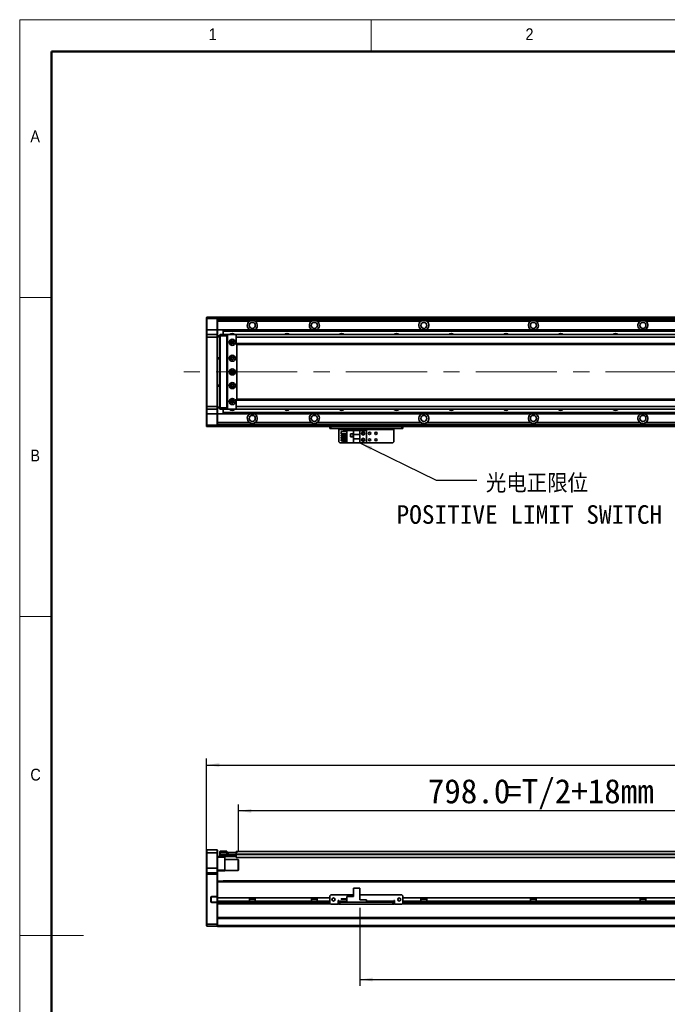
# Model space of a CAD drawing. Header units: millimetres. Extents: x 35 to 2905, y 35 to 2044.
# Tile 2 of 7: x 35 to 745, y 964 to 2044. Entities that reach past the tile are written whole.
import ezdxf

# ---------------------------------------------------------------- set-up
doc = ezdxf.new("R2010")
doc.units = ezdxf.units.MM
doc.header["$LTSCALE"] = 7
doc.linetypes.add('CENTERX2', pattern=[20.32, 12.7, -2.54, 2.54, -2.54])
doc.layers.add('黑色实线', color=7, linetype='Continuous')
doc.styles.add('SLDTEXTSTYLE1', font='Gothic.ttf', dxfattribs={"width": 0.913})
doc.styles.add('SLDTEXTSTYLE8', font='txt')
doc.styles.add('SLDTEXTSTYLE9', font='txt', dxfattribs={"bigfont": 'bigfont'})
doc.dimstyles.new('SLDDIMSTYLE2', dxfattribs={"dimtxt": 0.18, "dimasz": 14, "dimexe": 0, "dimexo": 0.0625, "dimgap": 0, "dimtad": 0, "dimtih": 1, "dimtoh": 1, "dimdec": 0, "dimrnd": 1e-09, "dimzin": 0, "dimdsep": 46, "dimtxsty": 'Standard', "dimsah": 1, "dimcen": 0.09, "dimadec": 0, "dimazin": 0, "dimtfac": 14, "dimtdec": 0, "dimtofl": 0, "dimtmove": 0, "dimatfit": 3, "dimfxl": 0, "dimfrac": 2, "dimtolj": 1, "dimtzin": 0, "dimarcsym": 0})
doc.dimstyles.new('SLDDIMSTYLE5', dxfattribs={"dimtxt": 26.6, "dimasz": 14, "dimexe": 0, "dimexo": 0.0625, "dimgap": 6.65, "dimtad": 2, "dimdec": 1, "dimrnd": 1e-09, "dimzin": 4, "dimdsep": 46, "dimtxsty": 'SLDTEXTSTYLE8', "dimsah": 1, "dimcen": 0.09, "dimadec": 0, "dimazin": 1, "dimtfac": 1, "dimtdec": 1, "dimtofl": 0, "dimtmove": 0, "dimatfit": 3, "dimfxl": 0, "dimfrac": 2, "dimtolj": 1, "dimtzin": 12, "dimarcsym": 0})

# ---------------------------------------------------------------- blocks, each defined once
blk = doc.blocks.new('SW_NOTE_7')
at = {"layer": '黑色实线', "color": 0, "attachment_point": 2}
for s, insert, char_height, style in [('光电正限位', (66, 6.8), 20.37, 'SLDTEXTSTYLE9'), ('POSITIVE LIMIT SWITCH', (57.7, -27.4), 20.373, 'SLDTEXTSTYLE8')]:
    blk.add_mtext(s, dxfattribs=dict(at, insert=insert, char_height=char_height, style=style))
blk = doc.blocks.new('_D_14')
at = {"layer": '黑色实线'}
for p, q in [((239.8, 1115.8), (239.8, 1233.6)), ((2155.8, 1115.8), (2155.8, 1233.6)), ((239.8, 1226.6), (2155.8, 1226.6))]:
    blk.add_line(p, q, dxfattribs=at)
for points in [[(239.8, 1226.6), (253.8, 1224.5), (253.8, 1228.7)], [(2155.8, 1226.6), (2141.8, 1228.7), (2141.8, 1224.5)]]:
    blk.add_solid(points, dxfattribs=at)
at = {"layer": '黑色实线', "insert": (1130.1, 1261.5), "char_height": 26.6, "attachment_point": 1, "style": 'SLDTEXTSTYLE8'}
blk.add_mtext('1916.0', dxfattribs=at)
blk = doc.blocks.new('_D_15')
at = {"layer": '黑色实线'}
for p, q in [((274.8, 1131.5), (274.8, 1183.3)), ((1072.8, 1138.3), (1072.8, 1183.3)), ((1072.8, 1176.3), (274.8, 1176.3))]:
    blk.add_line(p, q, dxfattribs=at)
for points in [[(274.8, 1176.3), (288.8, 1174.2), (288.8, 1178.4)], [(1072.8, 1176.3), (1058.8, 1178.4), (1058.8, 1174.2)]]:
    blk.add_solid(points, dxfattribs=at)
at = {"layer": '黑色实线', "char_height": 26.6, "attachment_point": 1, "style": 'SLDTEXTSTYLE8'}
for s, insert in [('798.0', (482.1, 1211.2)), ('=T/2+18mm', (566.9, 1211.2))]:
    blk.add_mtext(s, dxfattribs=dict(at, insert=insert))
blk = doc.blocks.new('_D_18')
at = {"layer": '黑色实线'}
for p, q in [((407.8, 1069.8), (407.8, 984.3)), ((1187.8, 1077.6), (1187.8, 984.3)), ((407.8, 991.3), (1187.8, 991.3))]:
    blk.add_line(p, q, dxfattribs=at)
for points in [[(407.8, 991.3), (421.8, 989.2), (421.8, 993.4)], [(1187.8, 991.3), (1173.8, 993.4), (1173.8, 989.2)]]:
    blk.add_solid(points, dxfattribs=at)
at = {"layer": '黑色实线', "insert": (761.2, 1026.2), "char_height": 26.6, "attachment_point": 1, "style": 'SLDTEXTSTYLE8'}
blk.add_mtext('780.0', dxfattribs=at)

msp = doc.modelspace()

# ---------------------------------------------------------------- linework, layer by layer
at = {"color": 7, "linetype": 'Continuous', "lineweight": 18}
for p, q in [((2905, 2044), (35, 2044)), ((35, 2044), (35, 35)), ((420, 2009), (420, 2044)), ((70, 2009), (2870, 2009)), ((70, 2009), (70, 70)), ((70, 1739.5), (35, 1739.5)), ((35, 1389.5), (70, 1389.5)), ((35, 1039.5), (105, 1039.5))]:
    msp.add_line(p, q, dxfattribs=at)
at = {"color": 7, "linetype": 'Continuous', "lineweight": 50}
for p, q in [((2870, 2009), (70, 2009)), ((70, 2009), (70, 70))]:
    msp.add_line(p, q, dxfattribs=at)
at = {"color": 7, "linetype": 'Continuous', "lineweight": 35}
for p, q in [((239.83, 1717.42), (240.13, 1717.72)), ((239.83, 1716.22), (239.83, 1717.42)), ((240.13, 1717.72), (240.13, 1716.22)), ((240.13, 1717.72), (251.53, 1717.72)), ((251.53, 1716.22), (251.53, 1717.72)), ((251.53, 1717.72), (251.83, 1717.42)), ((1098.83, 1717.72), (251.83, 1717.72)), ((251.83, 1717.72), (251.83, 1717.42)), ((251.83, 1717.42), (251.83, 1716.22)), ((1098.83, 1717.22), (251.83, 1717.22)), ((367.83, 1717.52), (1098.83, 1717.52)), ((367.83, 1717.52), (367.83, 1717.32)), ((367.83, 1717.32), (1098.83, 1717.32)), ((367.83, 1717.22), (367.83, 1717.32)), ((239.83, 1716.22), (240.13, 1716.22)), ((239.83, 1703.72), (239.83, 1716.22)), ((251.53, 1716.22), (240.13, 1716.22)), ((240.13, 1716.22), (240.13, 1703.72)), ((251.53, 1716.22), (251.83, 1716.22)), ((251.53, 1703.72), (251.53, 1716.22)), ((251.83, 1716.22), (251.83, 1703.72)), ((1098.83, 1715.21), (251.83, 1715.21)), ((286.66, 1713.21), (251.83, 1713.21)), ((354.66, 1713.21), (294.46, 1713.21)), ((294.46, 1711.69), (294.46, 1713.21)), ((474.66, 1713.21), (361, 1713.21)), ((594.66, 1713.21), (481, 1713.21)), ((714.66, 1713.21), (601, 1713.21)), ((834.66, 1713.21), (721, 1713.21)), ((239.83, 1703.72), (240.13, 1703.72)), ((239.83, 1698.42), (239.83, 1703.72)), ((240.13, 1698.72), (239.83, 1698.42)), ((239.83, 1695.72), (239.83, 1698.42)), ((240.13, 1695.72), (239.83, 1695.72)), ((239.83, 1619.72), (239.83, 1695.72)), ((240.13, 1703.72), (240.13, 1698.72)), ((251.53, 1703.72), (240.13, 1703.72)), ((240.13, 1698.72), (240.13, 1695.72)), ((240.13, 1698.72), (251.53, 1698.72)), ((240.13, 1695.72), (240.13, 1619.72)), ((251.53, 1695.72), (240.13, 1695.72)), ((251.53, 1698.72), (251.53, 1703.72)), ((251.53, 1703.72), (251.83, 1703.72)), ((251.53, 1695.72), (251.53, 1698.72)), ((251.53, 1698.72), (251.83, 1698.42)), ((251.53, 1619.72), (251.53, 1695.72)), ((251.53, 1695.72), (251.83, 1695.72)), ((251.83, 1703.72), (251.83, 1698.42)), ((257.83, 1703.71), (251.83, 1703.71)), ((251.83, 1698.42), (251.83, 1695.72)), ((251.83, 1697.22), (254.33, 1697.22)), ((254.33, 1696.22), (251.83, 1696.22)), ((251.83, 1695.72), (251.83, 1619.72)), ((254.33, 1698.42), (254.63, 1698.72)), ((254.33, 1697.22), (254.33, 1698.42)), ((254.33, 1618.22), (254.33, 1697.22)), ((254.33, 1697.22), (254.63, 1697.22)), ((254.63, 1698.72), (254.63, 1697.22)), ((254.63, 1698.72), (261.83, 1698.72)), ((261.83, 1697.22), (254.63, 1697.22)), ((254.63, 1697.22), (254.63, 1618.22)), ((257.83, 1703.71), (1072.83, 1703.71)), ((257.83, 1703.71), (257.83, 1703.42)), ((257.83, 1703.42), (1072.83, 1703.42)), ((257.83, 1703.42), (257.83, 1702.52)), ((257.83, 1702.52), (257.83, 1702.23)), ((257.83, 1702.52), (1072.83, 1702.52)), ((257.83, 1702.23), (1072.83, 1702.23)), ((257.83, 1702.23), (257.83, 1698.72)), ((261.83, 1698.72), (261.83, 1697.22)), ((261.83, 1698.72), (263.33, 1698.72)), ((263.03, 1698.42), (261.83, 1698.42)), ((261.83, 1697.22), (261.83, 1618.22)), ((262.33, 1696.72), (262.33, 1618.72)), ((262.83, 1696.72), (262.33, 1696.72)), ((263.33, 1698.72), (262.83, 1698.22)), ((262.83, 1698.22), (262.83, 1617.22)), ((272.33, 1698.72), (263.33, 1698.72)), ((272.83, 1698.22), (272.33, 1698.72)), ((2123.33, 1698.72), (272.33, 1698.72)), ((272.33, 1698.08), (272.33, 1695.72)), ((2123.33, 1695.72), (272.33, 1695.72)), ((272.33, 1695.72), (272.33, 1688.72)), ((272.83, 1698.08), (272.83, 1698.22)), ((268.98, 1690.72), (266.69, 1690.72)), ((2123.33, 1688.72), (272.33, 1688.72)), ((272.33, 1688.72), (272.33, 1687.72)), ((272.33, 1687.72), (2123.33, 1687.72)), ((272.83, 1627.72), (272.83, 1687.72)), ((251.83, 1673.22), (254.33, 1673.22)), ((254.33, 1672.22), (251.83, 1672.22)), ((251.83, 1643.22), (254.33, 1643.22)), ((254.33, 1642.22), (251.83, 1642.22)), ((266.69, 1624.72), (268.98, 1624.72)), ((2123.33, 1627.72), (272.33, 1627.72)), ((272.33, 1627.72), (272.33, 1626.72)), ((2123.33, 1626.72), (272.33, 1626.72)), ((272.33, 1626.72), (272.33, 1619.72)), ((240.13, 1619.72), (239.83, 1619.72)), ((239.83, 1617.02), (239.83, 1619.72)), ((240.13, 1616.72), (239.83, 1617.02)), ((239.83, 1611.72), (239.83, 1617.02)), ((240.13, 1611.72), (239.83, 1611.72)), ((239.83, 1599.22), (239.83, 1611.72)), ((240.13, 1619.72), (251.53, 1619.72)), ((240.13, 1619.72), (240.13, 1616.72)), ((251.53, 1616.72), (240.13, 1616.72)), ((240.13, 1616.72), (240.13, 1611.72)), ((251.53, 1611.72), (240.13, 1611.72)), ((240.13, 1611.72), (240.13, 1599.22)), ((251.53, 1619.72), (251.83, 1619.72)), ((251.53, 1616.72), (251.53, 1619.72)), ((251.53, 1616.72), (251.83, 1617.02)), ((251.53, 1611.72), (251.53, 1616.72)), ((251.83, 1611.72), (251.53, 1611.72)), ((251.53, 1599.22), (251.53, 1611.72)), ((251.83, 1619.72), (251.83, 1617.02)), ((251.83, 1619.22), (254.33, 1619.22)), ((254.33, 1618.22), (251.83, 1618.22)), ((251.83, 1617.02), (251.83, 1611.72)), ((251.83, 1611.72), (251.83, 1599.22)), ((257.83, 1611.72), (251.83, 1611.72)), ((254.33, 1618.22), (254.63, 1618.22)), ((254.33, 1617.02), (254.33, 1618.22)), ((254.33, 1617.02), (254.63, 1616.72)), ((254.63, 1618.22), (261.83, 1618.22)), ((254.63, 1618.22), (254.63, 1616.72)), ((261.83, 1616.72), (254.63, 1616.72)), ((257.83, 1616.72), (257.83, 1613.21)), ((257.83, 1613.21), (1072.83, 1613.21)), ((257.83, 1613.21), (257.83, 1612.92)), ((257.83, 1612.92), (1072.83, 1612.92)), ((257.83, 1612.92), (257.83, 1612.02)), ((257.83, 1612.02), (1072.83, 1612.02)), ((257.83, 1612.02), (257.83, 1611.72)), ((257.83, 1611.72), (1072.83, 1611.72)), ((261.83, 1618.22), (261.83, 1616.72)), ((261.83, 1617.02), (263.03, 1617.02)), ((263.33, 1616.72), (261.83, 1616.72)), ((262.33, 1618.72), (262.83, 1618.72)), ((262.83, 1617.22), (263.33, 1616.72)), ((263.33, 1616.72), (272.33, 1616.72)), ((2123.33, 1619.72), (272.33, 1619.72)), ((272.33, 1619.72), (272.33, 1617.36)), ((272.33, 1616.72), (272.83, 1617.22)), ((2123.33, 1616.72), (272.33, 1616.72)), ((272.83, 1617.22), (272.83, 1617.36)), ((240.13, 1599.22), (239.83, 1599.22)), ((239.83, 1598.02), (239.83, 1599.22)), ((240.13, 1599.22), (251.53, 1599.22)), ((240.13, 1599.22), (240.13, 1597.72)), ((251.83, 1599.22), (251.53, 1599.22)), ((251.53, 1597.72), (251.53, 1599.22)), ((286.66, 1602.22), (251.83, 1602.22)), ((1187.83, 1600.22), (251.83, 1600.22)), ((251.83, 1599.22), (251.83, 1598.02)), ((354.66, 1602.22), (293, 1602.22)), ((474.66, 1602.22), (361, 1602.22)), ((594.66, 1602.22), (481, 1602.22)), ((714.66, 1602.22), (601, 1602.22)), ((834.66, 1602.22), (721, 1602.22)), ((240.13, 1597.72), (239.83, 1598.02)), ((251.53, 1597.72), (240.13, 1597.72)), ((251.83, 1598.02), (251.53, 1597.72)), ((251.83, 1598.02), (251.83, 1597.72)), ((1187.83, 1597.72), (251.83, 1597.72)), ((374.83, 1595.72), (374.83, 1597.72)), ((375.83, 1595.72), (374.83, 1595.72)), ((375.83, 1597.72), (375.83, 1595.72)), ((453.83, 1595.72), (375.83, 1595.72)), ((384.83, 1595.72), (384.83, 1594.72)), ((384.83, 1594.72), (444.83, 1594.72)), ((384.83, 1580.92), (384.83, 1594.72)), ((387.13, 1592.28), (393.33, 1592.28)), ((387.13, 1589.78), (387.13, 1592.28)), ((387.13, 1589.78), (393.33, 1589.78)), ((387.13, 1587.24), (387.13, 1588.74)), ((387.13, 1588.74), (393.33, 1588.74)), ((389.53, 1592.28), (389.53, 1593.22)), ((389.53, 1593.22), (393.33, 1593.22)), ((389.53, 1588.74), (389.53, 1589.78)), ((393.33, 1579.92), (393.33, 1593.52)), ((393.33, 1593.52), (400.88, 1593.52)), ((400.63, 1589.82), (397.43, 1589.82)), ((397.43, 1589.82), (397.43, 1586.62)), ((397.53, 1589.72), (397.53, 1586.72)), ((400.53, 1589.72), (397.53, 1589.72)), ((400.53, 1586.72), (400.53, 1589.72)), ((400.63, 1586.62), (400.63, 1589.82)), ((407.83, 1593.52), (400.88, 1593.52)), ((400.88, 1593.52), (400.88, 1589.22)), ((407.83, 1589.22), (400.88, 1589.22)), ((400.88, 1584.22), (400.88, 1589.22)), ((407.83, 1589.22), (407.83, 1593.52)), ((414.83, 1593.52), (407.83, 1593.52)), ((407.83, 1589.22), (407.83, 1584.22)), ((414.83, 1593.52), (414.83, 1579.92)), ((444.83, 1594.72), (444.83, 1595.72)), ((444.83, 1594.72), (444.83, 1580.92)), ((453.83, 1595.72), (453.83, 1597.72)), ((454.83, 1595.72), (453.83, 1595.72)), ((454.83, 1597.72), (454.83, 1595.72)), ((384.83, 1580.92), (385.83, 1579.92)), ((393.33, 1579.92), (385.83, 1579.92)), ((387.13, 1587.24), (393.33, 1587.24)), ((387.13, 1586.2), (393.33, 1586.2)), ((387.13, 1584.7), (387.13, 1586.2)), ((387.13, 1584.7), (393.33, 1584.7)), ((387.13, 1583.66), (393.33, 1583.66)), ((387.13, 1582.16), (387.13, 1583.66)), ((387.13, 1582.16), (393.33, 1582.16)), ((389.53, 1586.2), (389.53, 1587.24)), ((389.53, 1583.66), (389.53, 1584.7)), ((389.53, 1580.22), (389.53, 1582.16)), ((389.53, 1580.22), (393.33, 1580.22)), ((393.33, 1579.92), (400.88, 1579.92)), ((397.43, 1586.62), (400.63, 1586.62)), ((397.53, 1586.72), (400.53, 1586.72)), ((400.88, 1584.22), (407.83, 1584.22)), ((400.88, 1584.22), (400.88, 1579.92)), ((400.88, 1579.92), (407.83, 1579.92)), ((407.83, 1579.92), (407.83, 1584.22)), ((414.83, 1579.92), (407.83, 1579.92)), ((443.83, 1579.92), (414.83, 1579.92)), ((443.83, 1579.92), (444.83, 1580.92)), ((240.13, 1133.44), (239.83, 1133.14)), ((239.83, 1130.44), (239.83, 1133.14)), ((240.13, 1130.44), (239.83, 1130.44)), ((239.83, 1113.44), (239.83, 1130.44)), ((240.13, 1133.44), (240.13, 1130.44)), ((240.13, 1133.44), (251.53, 1133.44)), ((240.13, 1130.44), (240.13, 1113.44)), ((251.53, 1130.44), (240.13, 1130.44)), ((251.53, 1130.44), (251.53, 1133.44)), ((251.53, 1133.44), (251.83, 1133.14)), ((251.53, 1113.44), (251.53, 1130.44)), ((251.53, 1130.44), (251.83, 1130.44)), ((251.83, 1133.14), (251.83, 1130.44)), ((251.83, 1130.44), (251.83, 1113.44)), ((251.83, 1126.44), (254.63, 1126.44)), ((259.83, 1125.44), (251.83, 1125.44)), ((254.33, 1131.64), (254.63, 1131.94)), ((254.33, 1130.44), (254.33, 1131.64)), ((254.33, 1130.44), (254.63, 1130.44)), ((254.33, 1127.94), (254.33, 1130.44)), ((254.63, 1127.94), (254.33, 1127.94)), ((254.33, 1126.74), (254.33, 1127.94)), ((254.63, 1126.44), (254.33, 1126.74)), ((254.63, 1131.94), (254.63, 1130.44)), ((254.63, 1131.94), (261.83, 1131.94)), ((254.63, 1130.44), (254.63, 1127.94)), ((261.83, 1130.44), (254.63, 1130.44)), ((254.63, 1127.94), (272.03, 1127.94)), ((254.63, 1127.94), (254.63, 1126.44)), ((272.03, 1126.44), (254.63, 1126.44)), ((259.83, 1126.44), (259.83, 1125.44)), ((259.83, 1125.44), (259.83, 1111.44)), ((261.83, 1131.94), (261.83, 1130.44)), ((261.83, 1128.14), (261.83, 1130.44)), ((261.83, 1128.44), (272.03, 1128.44)), ((272.03, 1128.14), (261.83, 1128.14)), ((262.33, 1128.64), (262.83, 1128.64)), ((262.33, 1128.44), (262.33, 1128.64)), ((262.83, 1128.64), (262.83, 1130.64)), ((262.83, 1130.64), (263.33, 1130.64)), ((263.33, 1128.64), (262.83, 1128.64)), ((263.33, 1130.64), (263.33, 1128.64)), ((263.33, 1130.64), (272.33, 1130.64)), ((263.33, 1128.64), (272.33, 1128.64)), ((272.03, 1128.44), (272.03, 1128.14)), ((272.03, 1128.44), (272.33, 1128.14)), ((272.03, 1128.44), (272.33, 1128.44)), ((272.03, 1127.94), (272.03, 1128.14)), ((272.03, 1128.14), (272.33, 1128.14)), ((272.03, 1126.44), (272.03, 1127.94)), ((272.03, 1127.94), (272.33, 1127.94)), ((272.03, 1126.44), (272.33, 1126.74)), ((2123.33, 1131.79), (272.33, 1131.79)), ((272.33, 1131.79), (272.33, 1130.64)), ((272.33, 1128.64), (272.33, 1130.64)), ((272.33, 1130.64), (272.83, 1130.64)), ((272.33, 1128.79), (272.33, 1128.29)), ((272.33, 1128.29), (272.33, 1125.29)), ((1072.83, 1125.29), (272.33, 1125.29)), ((272.83, 1130.64), (272.83, 1130.45)), ((240.13, 1113.44), (239.83, 1113.44)), ((239.83, 1108.14), (239.83, 1113.44)), ((240.13, 1113.44), (240.13, 1108.44)), ((251.53, 1113.44), (240.13, 1113.44)), ((251.53, 1108.44), (251.53, 1113.44)), ((251.83, 1113.44), (251.53, 1113.44)), ((251.83, 1113.44), (251.83, 1108.14)), ((274.53, 1122.94), (259.83, 1122.94)), ((274.83, 1122.64), (274.53, 1122.94)), ((274.53, 1110.94), (274.53, 1122.94)), ((274.83, 1122.64), (274.83, 1111.24)), ((240.13, 1108.44), (239.83, 1108.14)), ((239.83, 1106.94), (239.83, 1108.14)), ((239.83, 1052.07), (239.83, 1106.94)), ((240.13, 1106.94), (239.83, 1106.94)), ((240.13, 1108.44), (240.13, 1106.94)), ((240.13, 1108.44), (251.53, 1108.44)), ((251.53, 1106.94), (240.13, 1106.94)), ((240.13, 1106.94), (240.13, 1051.94)), ((251.53, 1106.94), (251.53, 1108.44)), ((251.83, 1108.14), (251.53, 1108.44)), ((251.53, 1082.29), (251.53, 1106.94)), ((251.83, 1106.94), (251.53, 1106.94)), ((251.83, 1111.44), (259.83, 1111.44)), ((259.83, 1110.44), (251.83, 1110.44)), ((251.83, 1108.14), (251.83, 1106.94)), ((251.83, 1106.94), (251.83, 1099.1)), ((259.83, 1111.44), (259.83, 1110.44)), ((259.83, 1110.94), (274.53, 1110.94)), ((274.53, 1110.94), (274.83, 1111.24)), ((1187.83, 1099.38), (251.83, 1099.38)), ((251.83, 1099.1), (251.83, 1098.38)), ((251.83, 1080.84), (251.83, 1098.38)), ((257.83, 1099.44), (1081.83, 1099.44)), ((257.83, 1099.44), (257.83, 1099.38)), ((400.88, 1091.64), (400.88, 1082.34)), ((400.88, 1091.64), (407.83, 1091.64)), ((407.83, 1091.64), (407.83, 1078.74)), ((244.53, 1081.49), (244.83, 1081.49)), ((244.53, 1081.49), (244.53, 1076.79)), ((244.83, 1076.79), (244.83, 1081.49)), ((245.33, 1082.29), (245.33, 1081.99)), ((251.53, 1082.29), (245.33, 1082.29)), ((245.33, 1081.99), (251.41, 1081.99)), ((251.53, 1082.29), (251.41, 1081.99)), ((251.41, 1081.99), (251.53, 1081.99)), ((251.83, 1082.29), (251.53, 1082.29)), ((251.53, 1081.99), (251.83, 1082.29)), ((251.53, 1081.99), (251.53, 1076.29)), ((374.83, 1080.84), (251.83, 1080.84)), ((251.83, 1077.44), (251.83, 1080.84)), ((286.66, 1080.84), (286.66, 1077.44)), ((293, 1077.44), (293, 1080.84)), ((354.66, 1080.84), (354.66, 1077.44)), ((361, 1077.44), (361, 1080.84)), ((375.83, 1084.14), (374.83, 1083.14)), ((374.83, 1083.14), (374.83, 1075.14)), ((400.88, 1084.14), (375.83, 1084.14)), ((393.33, 1076.14), (393.33, 1082.34)), ((393.33, 1082.34), (400.88, 1082.34)), ((453.83, 1084.14), (407.83, 1084.14)), ((454.83, 1083.14), (453.83, 1084.14)), ((454.83, 1075.14), (454.83, 1083.14)), ((1940.83, 1080.84), (454.83, 1080.84)), ((474.66, 1080.84), (474.66, 1077.44)), ((481, 1077.44), (481, 1080.84)), ((594.66, 1080.84), (594.66, 1077.44)), ((601, 1077.44), (601, 1080.84)), ((714.66, 1080.84), (714.66, 1077.44)), ((721, 1077.44), (721, 1080.84)), ((244.53, 1076.79), (244.83, 1076.79)), ((245.33, 1075.99), (245.33, 1076.29)), ((251.41, 1076.29), (245.33, 1076.29)), ((245.33, 1075.99), (251.53, 1075.99)), ((251.41, 1076.29), (251.53, 1075.99)), ((251.53, 1076.29), (251.41, 1076.29)), ((251.53, 1076.29), (251.83, 1075.99)), ((251.53, 1051.94), (251.53, 1075.99)), ((251.53, 1075.99), (251.83, 1075.99)), ((374.83, 1077.44), (251.83, 1077.44)), ((251.83, 1075.38), (251.83, 1077.44)), ((251.83, 1075.38), (251.83, 1074.67)), ((251.83, 1074.67), (251.83, 1059.1)), ((375.59, 1074.38), (251.83, 1074.38)), ((293, 1079.44), (286.66, 1079.44)), ((361, 1079.44), (354.66, 1079.44)), ((374.83, 1075.14), (375.83, 1074.14)), ((375.83, 1074.14), (383.83, 1074.14)), ((384.83, 1078.14), (383.83, 1078.14)), ((383.83, 1078.14), (383.83, 1074.14)), ((384.83, 1077.44), (383.83, 1077.44)), ((384.83, 1074.38), (383.83, 1074.38)), ((384.83, 1077.14), (384.83, 1078.14)), ((384.83, 1077.14), (384.83, 1076.14)), ((384.83, 1074.14), (384.83, 1076.14)), ((384.83, 1076.14), (385.83, 1076.14)), ((385.83, 1074.14), (384.83, 1074.14)), ((385.83, 1076.14), (385.83, 1074.14)), ((443.83, 1076.14), (385.83, 1076.14)), ((443.83, 1074.14), (385.83, 1074.14)), ((387.13, 1079.39), (387.13, 1079.69)), ((387.13, 1079.69), (393.33, 1079.69)), ((387.13, 1079.39), (393.33, 1079.39)), ((389.53, 1076.74), (389.53, 1077.44)), ((389.53, 1077.44), (393.33, 1077.44)), ((389.53, 1076.74), (393.33, 1076.74)), ((393.33, 1076.14), (414.83, 1076.14)), ((414.83, 1078.74), (407.83, 1078.74)), ((414.83, 1076.14), (414.83, 1078.74)), ((443.83, 1074.14), (443.83, 1076.14)), ((443.83, 1076.14), (444.83, 1076.14)), ((444.83, 1074.14), (443.83, 1074.14)), ((445.83, 1078.14), (444.83, 1078.14)), ((444.83, 1078.14), (444.83, 1077.14)), ((445.83, 1077.44), (444.83, 1077.44)), ((444.83, 1076.14), (444.83, 1077.14)), ((444.83, 1076.14), (444.83, 1074.14)), ((445.83, 1074.38), (444.83, 1074.38)), ((445.83, 1074.14), (445.83, 1078.14)), ((445.83, 1074.14), (453.83, 1074.14)), ((453.83, 1074.14), (454.83, 1075.14)), ((1941.59, 1074.38), (454.08, 1074.38)), ((1940.83, 1077.44), (454.83, 1077.44)), ((481, 1079.44), (474.66, 1079.44)), ((601, 1079.44), (594.66, 1079.44)), ((721, 1079.44), (714.66, 1079.44)), ((2143.83, 1059.38), (251.83, 1059.38)), ((251.83, 1059.1), (251.83, 1058.38)), ((2143.83, 1058.38), (251.83, 1058.38)), ((251.83, 1050.44), (251.83, 1058.38)), ((239.83, 1052.07), (240.13, 1051.94)), ((239.83, 1050.24), (239.83, 1052.07)), ((239.83, 1050.24), (240.13, 1049.94)), ((240.13, 1051.94), (251.53, 1051.94)), ((240.13, 1051.94), (240.13, 1049.94)), ((251.53, 1049.94), (240.13, 1049.94)), ((251.83, 1052.07), (251.53, 1051.94)), ((251.53, 1049.94), (251.53, 1051.94)), ((251.83, 1050.24), (251.53, 1049.94)), ((2143.83, 1050.44), (251.83, 1050.44)), ((251.83, 1049.44), (251.83, 1050.44)), ((2143.83, 1049.44), (251.83, 1049.44))]:
    msp.add_line(p, q, dxfattribs=at)
at = {"color": 8, "linetype": 'Continuous', "lineweight": 35}
for p, q in [((1098.83, 1716.72), (251.83, 1716.72)), ((1187.83, 1598.72), (251.83, 1598.72)), ((1072.83, 1128.79), (272.33, 1128.79)), ((1072.83, 1128.29), (272.33, 1128.29)), ((1187.83, 1098.38), (251.83, 1098.38)), ((374.83, 1075.38), (251.83, 1075.38)), ((384.83, 1075.38), (383.83, 1075.38)), ((389.53, 1077.14), (384.83, 1077.14)), ((444.83, 1077.14), (414.83, 1077.14)), ((445.83, 1075.38), (444.83, 1075.38)), ((1940.83, 1075.38), (454.83, 1075.38))]:
    msp.add_line(p, q, dxfattribs=at)
at = {"color": 7, "linetype": 'Continuous', "lineweight": 35}
for centre, radius in [((289.83, 1708.72), 3.3), ((357.83, 1708.72), 3.3), ((477.83, 1708.72), 3.3), ((597.83, 1708.72), 3.3), ((717.83, 1708.72), 3.3), ((267.83, 1690.22), 3.36), ((267.83, 1690.22), 1.7), ((267.83, 1690.22), 1.6), ((267.83, 1690.22), 1.25), ((267.83, 1672.72), 3.36), ((267.83, 1672.72), 1.7), ((267.83, 1672.72), 1.6), ((267.83, 1672.72), 1.25), ((267.83, 1657.72), 3.36), ((267.83, 1657.72), 1.7), ((267.83, 1657.72), 1.6), ((267.83, 1657.72), 1.25), ((267.83, 1642.72), 3.36), ((267.83, 1642.72), 1.7), ((267.83, 1642.72), 1.6), ((267.83, 1642.72), 1.25), ((267.83, 1625.22), 3.36), ((267.83, 1625.22), 1.7), ((267.83, 1625.22), 1.6), ((267.83, 1625.22), 1.25), ((289.83, 1606.72), 3.3), ((357.83, 1606.72), 3.3), ((477.83, 1606.72), 3.3), ((597.83, 1606.72), 3.3), ((717.83, 1606.72), 3.3), ((411.33, 1590.22), 1.75), ((411.33, 1590.22), 1.25), ((418.33, 1590.22), 1.25), ((425.33, 1590.22), 1.25), ((411.33, 1583.22), 1.75), ((411.33, 1583.22), 1.25), ((418.33, 1583.22), 1.25), ((425.33, 1583.22), 1.25), ((378.83, 1079.14), 1.7), ((450.83, 1079.14), 1.7)]:
    msp.add_circle(centre, radius, dxfattribs=at)
for centre, radius, start, end in [((289.83, 1708.72), 5.5, 125.18979, 245.50882), ((289.83, 1708.72), 5.5, 294.49118, 32.67921), ((357.83, 1708.72), 5.5, 125.18979, 245.50882), ((357.83, 1708.72), 5.5, 294.49118, 54.81021), ((477.83, 1708.72), 5.5, 125.18979, 245.50882), ((477.83, 1708.72), 5.5, 294.49118, 54.81021), ((597.83, 1708.72), 5.5, 125.18979, 245.50882), ((597.83, 1708.72), 5.5, 294.49118, 54.81021), ((717.83, 1708.72), 5.5, 125.18979, 245.50882), ((717.83, 1708.72), 5.5, 294.49118, 54.81021), ((267.83, 1696.21), 3.75, 41.91573, 138.08427), ((327.83, 1696.21), 3.75, 41.91572, 138.08428), ((387.83, 1696.21), 3.75, 41.91572, 138.08428), ((447.83, 1696.21), 3.75, 41.91572, 138.08428), ((507.83, 1696.21), 3.75, 41.91572, 138.08428), ((567.83, 1696.21), 3.75, 41.91572, 138.08428), ((627.83, 1696.21), 3.75, 41.91572, 138.08428), ((687.83, 1696.21), 3.75, 41.91572, 138.08428), ((267.83, 1619.22), 3.75, 221.91573, 318.08427), ((289.83, 1606.72), 5.5, 114.49118, 234.81021), ((289.83, 1606.72), 5.5, 305.18979, 65.50882), ((327.83, 1619.22), 3.75, 221.91572, 318.08428), ((357.83, 1606.72), 5.5, 114.49118, 234.81021), ((357.83, 1606.72), 5.5, 305.18979, 65.50882), ((387.83, 1619.22), 3.75, 221.91572, 318.08428), ((447.83, 1619.22), 3.75, 221.91572, 318.08428), ((477.83, 1606.72), 5.5, 114.49118, 234.81021), ((477.83, 1606.72), 5.5, 305.18979, 65.50882), ((507.83, 1619.22), 3.75, 221.91572, 318.08428), ((567.83, 1619.22), 3.75, 221.91572, 318.08428), ((597.83, 1606.72), 5.5, 114.49118, 234.81021), ((597.83, 1606.72), 5.5, 305.18979, 65.50882), ((627.83, 1619.22), 3.75, 221.91572, 318.08428), ((687.83, 1619.22), 3.75, 221.91572, 318.08428), ((717.83, 1606.72), 5.5, 114.49118, 234.81021), ((717.83, 1606.72), 5.5, 305.18979, 65.50882), ((245.33, 1081.49), 0.8, 90, 180), ((245.33, 1081.49), 0.5, 90, 180), ((245.33, 1076.79), 0.8, 180, 270), ((245.33, 1076.79), 0.5, 180, 270)]:
    msp.add_arc(centre, radius, start, end, dxfattribs=at)
for points, knots in [([(291.19, 1714.05), (290.77, 1714.13), (289.78, 1714.3), (288.17, 1714.08), (287.16, 1713.5), (286.66, 1713.21)], [0, 0, 0, 0, 0.2686125, 0.6366058, 1, 1, 1, 1]), ([(294.46, 1713.21), (294.47, 1713.44), (294.48, 1713.89), (294.49, 1714.44), (294.41, 1714.84), (294.2, 1715.07), (293.87, 1715.18), (293.44, 1715.21), (292.92, 1715.21), (292.37, 1715.21), (291.87, 1715.19), (291.49, 1715.09), (291.28, 1714.88), (291.19, 1714.55), (291.18, 1714.26), (291.18, 1714.08), (291.19, 1714.05)], [0, 0, 0, 0, 0.094886, 0.1898076, 0.2641619, 0.338886, 0.4052545, 0.473146, 0.547549, 0.6255178, 0.7038263, 0.7798809, 0.8488465, 0.9147199, 0.9877798, 1, 1, 1, 1]), ([(294.46, 1711.69), (294.45, 1711.71), (294.41, 1711.78), (294.22, 1712.05), (293.84, 1712.52), (293.27, 1713.03), (292.66, 1713.45), (292.09, 1713.75), (291.62, 1713.93), (291.3, 1714.02), (291.2, 1714.05), (291.19, 1714.05), (291.19, 1714.05)], [0, 0, 0, 0, 0.03820649, 0.12898712, 0.27699821, 0.43175041, 0.56430615, 0.67596001, 0.78805432, 0.88958478, 0.98742846, 1, 1, 1, 1]), ([(361, 1713.21), (360.54, 1713.48), (359.6, 1714.04), (357.91, 1714.3), (356.17, 1714.08), (355.16, 1713.5), (354.66, 1713.21)], [0, 0, 0, 0, 0.2356911, 0.4864662, 0.7448499, 1, 1, 1, 1]), ([(481, 1713.21), (480.54, 1713.48), (479.6, 1714.04), (477.91, 1714.3), (476.17, 1714.08), (475.16, 1713.5), (474.66, 1713.21)], [0, 0, 0, 0, 0.23569111, 0.48647058, 0.74484989, 1, 1, 1, 1]), ([(601, 1713.21), (600.54, 1713.48), (599.6, 1714.04), (597.91, 1714.3), (596.17, 1714.08), (595.16, 1713.5), (594.66, 1713.21)], [0, 0, 0, 0, 0.2356881, 0.4864686, 0.7448489, 1, 1, 1, 1]), ([(721, 1713.21), (720.54, 1713.48), (719.6, 1714.04), (717.91, 1714.3), (716.17, 1714.08), (715.16, 1713.5), (714.66, 1713.21)], [0, 0, 0, 0, 0.2356881, 0.4864686, 0.7448489, 1, 1, 1, 1]), ([(286.66, 1602.22), (287.12, 1601.96), (288.07, 1601.4), (289.76, 1601.14), (291.5, 1601.36), (292.5, 1601.94), (293, 1602.22)], [0, 0, 0, 0, 0.23569111, 0.48647058, 0.74484989, 1, 1, 1, 1]), ([(354.66, 1602.22), (355.12, 1601.96), (356.07, 1601.4), (357.76, 1601.14), (359.5, 1601.36), (360.5, 1601.94), (361, 1602.22)], [0, 0, 0, 0, 0.23569111, 0.48647058, 0.74484989, 1, 1, 1, 1]), ([(474.66, 1602.22), (475.12, 1601.96), (476.07, 1601.4), (477.76, 1601.14), (479.5, 1601.36), (480.5, 1601.94), (481, 1602.22)], [0, 0, 0, 0, 0.23569111, 0.48647058, 0.74484989, 1, 1, 1, 1]), ([(594.66, 1602.22), (595.12, 1601.96), (596.07, 1601.4), (597.76, 1601.14), (599.5, 1601.36), (600.5, 1601.94), (601, 1602.22)], [0, 0, 0, 0, 0.2356881, 0.4864686, 0.7448489, 1, 1, 1, 1]), ([(714.66, 1602.22), (715.12, 1601.96), (716.07, 1601.4), (717.76, 1601.14), (719.5, 1601.36), (720.5, 1601.94), (721, 1602.22)], [0, 0, 0, 0, 0.2356881, 0.4864686, 0.7448489, 1, 1, 1, 1])]:
    msp.add_open_spline(points, degree=3, knots=knots, dxfattribs=at)
at = {"layer": '黑色实线', "linetype": 'CENTERX2', "lineweight": 18}
msp.add_line((2188.28, 1657.72), (207.38, 1657.72), dxfattribs=at)

# ---------------------------------------------------------------- block references
at = {"layer": '黑色实线', "color": 7}
msp.add_blockref('SW_NOTE_7', (535.72, 1538.91), dxfattribs=at)

# ---------------------------------------------------------------- texts
at = {"color": 7, "linetype": 'Continuous', "lineweight": 0, "char_height": 12.96, "attachment_point": 1, "style": 'SLDTEXTSTYLE1'}
for s, insert in [('1', (242.08, 2034.52)), ('2', (589.17, 2034.52)), ('A', (46.67, 1922.52)), ('B', (46.67, 1572.52)), ('C', (46.67, 1222.52))]:
    msp.add_mtext(s, dxfattribs=dict(at, insert=insert))

# ---------------------------------------------------------------- dimensions: what is measured, and where the dimension line sits
at = {"layer": '黑色实线'}
for base, p1, p2, picture, middle in [((2155.83, 1226.56), (239.83, 1106.94), (2155.83, 1106.94), '_D_14', (1182.09, 1226.56)), ((1187.83, 991.25), (407.83, 1078.74), (1187.83, 1086.44), '_D_18', (803.58, 991.25))]:
    dim = msp.add_linear_dim(base=base, p1=p1, p2=p2, dimstyle='SLDDIMSTYLE5', dxfattribs=at)
    dim.commit()
    dim.dimension.update_dxf_attribs({"geometry": picture, "text_midpoint": middle, "dimtype": 160})
dim = msp.add_linear_dim(base=(274.83, 1176.29), p1=(1072.83, 1129.44), p2=(274.83, 1122.64), text='<>=T/2+18mm', dimstyle='SLDDIMSTYLE5', dxfattribs=at)
dim.commit()
dim.dimension.update_dxf_attribs({"geometry": '_D_15', "text_midpoint": (624.72, 1176.29), "dimtype": 160})

# ---------------------------------------------------------------- leaders
at = {"layer": '黑色实线', "color": 7}
msp.add_leader([(407.83, 1579.92), (491.27, 1538.91), (535.72, 1538.91)], dimstyle='SLDDIMSTYLE2', dxfattribs=at)

doc.saveas('drawing.dxf')
